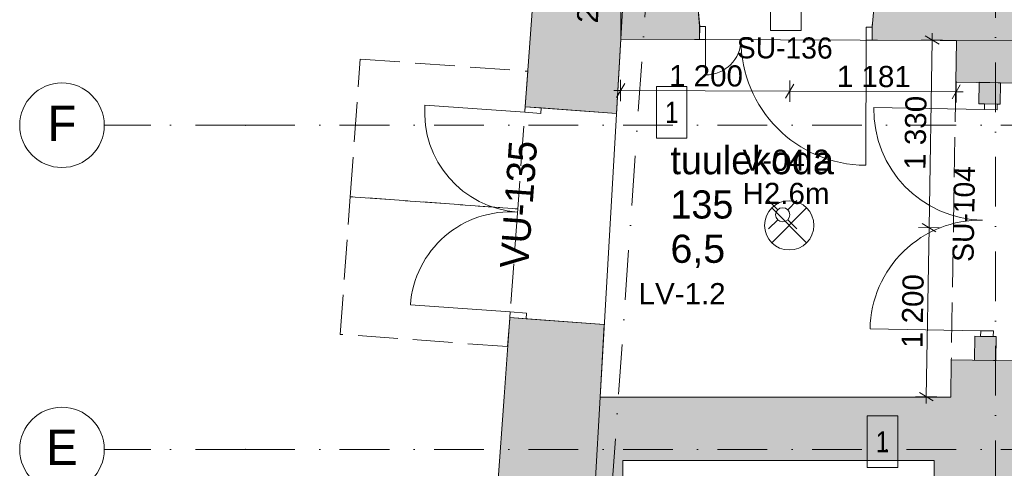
# Model space of a CAD drawing. Header units: millimetres. Extents: x -2532 to 181134, y -4151 to 53885.
# Tile 54 of 165: x -2532 to 4455, y 13761 to 16944. Entities that reach past the tile are written whole.
import ezdxf
from ezdxf.enums import TextEntityAlignment as Align

# ---------------------------------------------------------------- set-up
doc = ezdxf.new("R2010")
doc.units = ezdxf.units.MM
doc.header["$MEASUREMENT"] = 0
doc.linetypes.add('Dot & Dashed', pattern=[670.277762, 352.777767, -176.388884, 0, -141.111112])
doc.linetypes.add('Hidden Line', pattern=[391.222223, 282.222223, -109])
for name, color, linetype in [('AR - Katus', 7, 'Continuous'), ('AR - Sanitaarseadmed', 7, 'Continuous'), ('AR - Seinad SS 2', 7, 'Continuous'), ('AR - Seinad SS.ol', 7, 'Continuous'), ('AR - Seinad VS', 7, 'Continuous'), ('AR - Teljed', 7, 'Continuous'), ('AR - Vahelaed', 7, 'Continuous'), ('ARCHICAD Windows', 7, 'Continuous'), ('New_ARCHICAD Door Markers', 7, 'Continuous'), ('SA - tähistused - valgustus', 7, 'Continuous'), ('SA - valgustid', 7, 'Continuous'), ('Tsoonid - Neto', 7, 'Continuous')]:
    doc.layers.add(name, color=color, linetype=linetype)
for name, color, linetype, lineweight in [('AR - Katus_Pen_No__182', 8, 'Continuous', 5), ('AR - Sanitaarseadmed_Pen_No__2', 8, 'Continuous', 13), ('AR - Seinad SS 2_Pen_No__221', 252, 'Continuous', 13), ('AR - Seinad SS.ol_Pen_No__221', 252, 'Continuous', 13), ('AR - Seinad VS_Pen_No__221', 252, 'Continuous', 13), ('AR - Teljed_Pen_No__4', 8, 'Continuous', 13), ('AR - Vahelaed_Pen_No__221', 252, 'Continuous', 13), ('ARCHICAD Doors_Pen_No__221', 252, 'Continuous', 13), ('ARCHICAD Windows_Pen_No__221', 252, 'Continuous', 13), ('ARCHICAD Zone Stamps_Pen_No__6', 7, 'Continuous', 5), ('Märkused - Muinsuskaitselised väärtused_Pen_No__20', 1, 'Continuous', 13), ('New_AR - Seinad SS 2_Pen_No__207', 5, 'Continuous', 13), ('New_AR - Seinad SS.ol_Pen_No__207', 5, 'Continuous', 13), ('New_AR - Seinad VS_Pen_No__207', 5, 'Continuous', 13), ('New_ARCHICAD Door Markers_Pen_No__7', 7, 'Continuous', 13), ('New_ARCHICAD Doors_Pen_No__207', 5, 'Continuous', 13), ('SA - tähistused - laeviimistlus_Pen_No__211', 214, 'Continuous', 15), ('SA - tähistused - valgustus_Pen_No__105', 30, 'Continuous', 5), ('SA - valgustid_Pen_No__105', 30, 'Continuous', 5)]:
    doc.layers.add(name, color=color, linetype=linetype, lineweight=lineweight)
doc.styles.add('GENERATED_STYLE_1', font='txt')
doc.styles.add('GENERATED_STYLE_2', font='txt')
doc.styles.add('GENERATED_STYLE_3', font='txt')
doc.styles.add('GENERATED_STYLE_4', font='txt')
doc.dimstyles.new('GENERATED_STYLE__1', dxfattribs={"dimtxt": 150, "dimasz": 76, "dimexe": 0.18, "dimexo": 0.0625, "dimgap": 0.09, "dimtad": 1, "dimdec": 0, "dimzin": 0, "dimdsep": 46, "dimtxsty": 'GENERATED_STYLE_3', "dimblk": 'ARROWHEAD_2', "dimblk1": 'ARROWHEAD_2', "dimblk2": 'ARROWHEAD_2', "dimcen": 0.09, "dimse1": 1, "dimse2": 1, "dimclrd": 256, "dimclre": 256, "dimclrt": 256, "dimadec": 0, "dimazin": 0, "dimtfac": 1, "dimtdec": 4, "dimtmove": 0, "dimatfit": 3, "dimfxl": 0, "dimtolj": 1, "dimtzin": 0, "dimarcsym": 0})

# ---------------------------------------------------------------- blocks, each defined once
blk = doc.blocks.new('tuulekoda_135_5_1', base_point=(3051.5, 15390.8))
at = {"layer": 'ARCHICAD Zone Stamps_Pen_No__6', "insert": (2085.7, 15418.8), "char_height": 200, "attachment_point": 1, "style": 'GENERATED_STYLE_1'}
blk.add_mtext('\\A1;{\\pql;\\pt0,600;\\fArial Baltic|b0|i0|c186|p34;6,5\\fArial Baltic|b0|i0|c186|p34;\\A1{\\H.66x;\\S^  ;}\\fArial Baltic|b0|i0|c186|p34;\\fArial Baltic|b0|i0|c186|p34;\\A1{\\H.66x;\\S^  ;}}', dxfattribs=at)
at = {"layer": 'ARCHICAD Zone Stamps_Pen_No__6'}
for tag, style, p in [('DUMMY_849', 'GENERATED_STYLE_1', (3270.6, 16093.1)), ('ROOM_NAME', 'GENERATED_STYLE_1', (2085.7, 16047.4)), ('ROOM_NUMBER', 'GENERATED_STYLE_2', (2085.7, 15733.1)), ('DUMMY_850', 'GENERATED_STYLE_2', (2541, 15778.8)), ('DUMMY_851', 'GENERATED_STYLE_1', (2085.7, 15464.5))]:
    blk.add_attdef(tag, text='', height=200, dxfattribs=dict(at, style=style)).set_placement(p, align=Align.TOP_LEFT)
blk = doc.blocks.new('Slab_5_1', base_point=(1193.5, 7176.6))
at = {"layer": 'AR - Vahelaed_Pen_No__221', "linetype": 'Continuous', "flags": 128}
blk.add_lwpolyline([(15778.2, 21156.9, 0.331533), (13823.4, 18922.3), (13795.2, 18606.1), (13790.9, 18007.3), (8842.5, 18007.3), (8855.6, 18722.1), (8855.6, 20011), (8285.6, 20011), (8285.6, 21611), (4641.9, 21611), (4596.4, 18761.5), (5187.9, 18761.5), (5187.9, 16651.1), (4562.7, 16651.1), (4565, 16794.6), (1734.2, 16805.9), (1588.2, 14266.2), (1552.7, 13646.2)], format="xyb", dxfattribs=at)
blk = doc.blocks.new('New Door 9')
at = {"layer": 'ARCHICAD Doors_Pen_No__221', "linetype": 'Continuous'}
blk.add_hatch(color=256, dxfattribs=at).paths.add_polyline_path([(1104.8, -170), (-1104.8, -170), (-1104.8, -620), (1104.8, -620)])
for p, q in [((-1104.8, -170), (-1104.8, 0)), ((1104.8, 0), (1104.8, -170)), ((1104.8, -170), (-1104.8, -170)), ((-1104.8, -620), (1104.8, -620))]:
    blk.add_line(p, q, dxfattribs=at)
blk = doc.blocks.new('Wall_20_1', base_point=(1736.4, 14266.2))
at = {"layer": 'AR - Seinad SS.ol_Pen_No__221', "linetype": 'Continuous'}
for points in [[(1747.5, 13646.2), (1747.5, 14266.2), (1736.4, 14266.2), (1735.7, 13646.2)], [(4524.6, 13646.2), (4524.6, 14266.2), (3957.2, 14266.2), (3957.2, 13646.2)]]:
    blk.add_hatch(color=256, dxfattribs=at).paths.add_polyline_path(points)
at = {"layer": 'AR - Seinad SS.ol_Pen_No__221', "linetype": 'Continuous', "flags": 128}
for points in [[(1747.5, 14266.2), (1736.4, 14266.2)], [(4074.5, 14266.2), (3957.2, 14266.2)], [(4524.6, 14226.2), (4524.6, 14266.2)], [(1735.7, 13646.2), (1747.5, 13646.2)], [(3957.2, 13646.2), (4524.6, 13646.2)]]:
    blk.add_lwpolyline(points, dxfattribs=at)
at = {"layer": 'ARCHICAD Doors_Pen_No__221', "linetype": 'Continuous', "zscale": 1000, "rotation": 180}
blk.add_blockref('New Door 9', (2852.3, 13646.2), dxfattribs=at)
blk = doc.blocks.new('Ellipse Top Window Opening 22')
at = {"layer": 'ARCHICAD Windows_Pen_No__221', "linetype": 'Hidden Line'}
for p, q in [((-985, 450), (985, 450)), ((-985, 0), (985, 0))]:
    blk.add_line(p, q, dxfattribs=at)
at = {"layer": 'ARCHICAD Windows_Pen_No__221', "linetype": 'Continuous'}
for p, q in [((-985, 0), (-985, 450)), ((985, 0), (985, 450))]:
    blk.add_line(p, q, dxfattribs=at)
blk = doc.blocks.new('Wall_21_1', base_point=(4524.6, 14266.2))
at = {"layer": 'AR - Seinad SS.ol_Pen_No__221', "linetype": 'Continuous'}
for points in [[(4115, 16796.4), (4110.2, 16501), (4560.2, 16493.8), (4565, 16794.6)], [(4074.5, 14266.2), (4524.6, 14266.2), (4528.7, 14524), (4078.8, 14531.2)]]:
    blk.add_hatch(color=256, dxfattribs=at).paths.add_polyline_path(points)
for p, q in [((4560.2, 16493.8), (4110.2, 16501)), ((4528.7, 14524), (4078.8, 14531.2))]:
    blk.add_line(p, q, dxfattribs=at)
at = {"layer": 'AR - Seinad SS.ol_Pen_No__221', "linetype": 'Continuous', "flags": 128}
for points in [[(4115, 16796.4), (4110.2, 16501)], [(4560.2, 16493.8), (4565, 16794.6)], [(4078.8, 14531.2), (4074.5, 14266.2)], [(4524.6, 14266.2), (4528.7, 14524)]]:
    blk.add_lwpolyline(points, dxfattribs=at)
at = {"layer": 'ARCHICAD Windows', "linetype": 'Continuous', "xscale": -1, "zscale": 1000, "rotation": 89.08446811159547}
blk.add_blockref('Ellipse Top Window Opening 22', (4544.4, 15508.9), dxfattribs=at)
blk = doc.blocks.new('D Marker 22[2]_1', base_point=(2904.8, 16801.2))
at = {"layer": 'New_ARCHICAD Door Markers_Pen_No__7', "style": 'GENERATED_STYLE_1'}
blk.add_attdef('AC_WIDO_ID', text='', height=150, rotation=359.77176, dxfattribs=at).set_placement((2556.2, 16625.1), align=Align.BOTTOM_LEFT)
blk = doc.blocks.new('Double Door Asymmetric 22[2]_1')
at = {"layer": 'New_ARCHICAD Doors_Pen_No__207', "linetype": 'Continuous'}
for p, q in [((2293.1, 16895.7), (2261.6, 17273.8)), ((3517.1, 16890.8), (3551.7, 17268.7)), ((2292.8, 16803.7), (2293.1, 16895.7)), ((2292.8, 16803.7), (2293.1, 16895.7)), ((2292.8, 16803.7), (2293.1, 16895.7)), ((2293.1, 16895.7), (2335.1, 16895.5)), ((2335.1, 16895.5), (2334.8, 16803.5)), ((3474.8, 16799), (3475.1, 16891)), ((3475.1, 16891), (3517.1, 16890.8)), ((3517.1, 16890.8), (3516.8, 16798.8)), ((3516.8, 16798.8), (3517.1, 16890.8)), ((3516.8, 16798.8), (3517.1, 16890.8)), ((2292.8, 16803.7), (2255.8, 16803.8)), ((2292.8, 16803.7), (2255.8, 16803.8)), ((2334.8, 16803.5), (2292.8, 16803.7)), ((2334.8, 16803.5), (2333.8, 16551.5)), ((3474.8, 16799), (3471.2, 15911)), ((3516.8, 16798.8), (3474.8, 16799)), ((3516.8, 16798.8), (3553.8, 16798.6)), ((3516.8, 16798.8), (3553.8, 16798.6))]:
    blk.add_line(p, q, dxfattribs=at)
for centre, radius, start, end in [((2334.8, 16803.5), 252, 269.77176, 359.77176), ((3474.8, 16799), 888, 179.77176, 269.77176)]:
    blk.add_arc(centre, radius, start, end, dxfattribs=at)
at = {"layer": 'New_ARCHICAD Door Markers'}
ref = blk.add_blockref('D Marker 22[2]_1', (2904.8, 16801.2), dxfattribs=at)
ref.add_attrib('AC_WIDO_ID', 'SU-136', dxfattribs={"layer": 'New_ARCHICAD Door Markers_Pen_No__7', "color": 7, "height": 150, "rotation": 359.77176, "style": 'GENERATED_STYLE_1'}).set_placement((2556.2, 16625.1), align=Align.BOTTOM_LEFT)
blk = doc.blocks.new('Wall_28_1', base_point=(4565, 16794.6))
at = {"layer": 'AR - Seinad SS.ol_Pen_No__221', "linetype": 'Continuous'}
for points in [[(1733.5, 16805.9), (2292.5, 16803.7), (2292.6, 16813.7), (2292.9, 16898.3), (2261.6, 17273.8), (1735.4, 17275.9)], [(3516.8, 16798.8), (4074.9, 16796.6), (4082.5, 17266.5), (3551.7, 17268.7), (3517.1, 16890.8), (3516.8, 16808.8)]]:
    blk.add_hatch(color=256, dxfattribs=at).paths.add_polyline_path(points)
at = {"layer": 'New_AR - Seinad SS.ol_Pen_No__207', "linetype": 'Continuous'}
blk.add_hatch(color=256, dxfattribs=at).paths.add_polyline_path([(2292.5, 16803.7), (2292.8, 16803.7), (2293.1, 16895.7), (2292.9, 16898.3), (2292.6, 16813.7)])
at = {"layer": 'AR - Seinad SS.ol_Pen_No__221', "linetype": 'Continuous'}
for p, q in [((2292.9, 16898.3), (2261.6, 17273.8)), ((3517.1, 16890.8), (3551.7, 17268.7)), ((2292.6, 16813.7), (2292.9, 16898.3)), ((2292.5, 16803.7), (2255.8, 16803.8)), ((2292.5, 16803.7), (2292.6, 16813.7)), ((3516.8, 16798.8), (3553.8, 16798.6))]:
    blk.add_line(p, q, dxfattribs=at)
at = {"layer": 'AR - Seinad SS.ol_Pen_No__221', "linetype": 'Continuous', "flags": 128}
for points in [[(1733.5, 16805.9), (1735.4, 17275.9)], [(2261.6, 17273.8), (1735.4, 17275.9)], [(4082.5, 17266.5), (3551.7, 17268.7)], [(1733.5, 16805.9), (2292.5, 16803.7)], [(3516.8, 16798.8), (4074.9, 16796.6)]]:
    blk.add_lwpolyline(points, dxfattribs=at)
at = {"layer": 'New_AR - Seinad SS.ol_Pen_No__207', "linetype": 'Continuous', "flags": 128}
for points in [[(3517.1, 16890.8), (3517.2, 16908.8)], [(2293.1, 16895.7), (2292.8, 16803.7)], [(3516.8, 16808.8), (3517.1, 16890.8)], [(2292.5, 16803.7), (2292.8, 16803.7)], [(3516.8, 16798.8), (3516.8, 16808.8)]]:
    blk.add_lwpolyline(points, dxfattribs=at)
at = {"layer": 'New_ARCHICAD Doors_Pen_No__207', "linetype": 'Continuous'}
blk.add_blockref('Double Door Asymmetric 22[2]_1', (0, 0), dxfattribs=at)
blk = doc.blocks.new('Wall_29_1', base_point=(4565, 16794.6))
at = {"layer": 'AR - Seinad SS.ol_Pen_No__221', "linetype": 'Continuous'}
for points in [[(4162, 22241.3), (4082.5, 17266.5), (4572.5, 17264.6), (4651.9, 22233.5)], [(4082.5, 17266.5), (4074.9, 16796.6), (4565, 16794.6)], [(4572.5, 17264.6), (4082.5, 17266.5), (4565, 16794.6)]]:
    blk.add_hatch(color=256, dxfattribs=at).paths.add_polyline_path(points)
at = {"layer": 'AR - Seinad SS.ol_Pen_No__221', "linetype": 'Continuous', "flags": 128}
for points in [[(4162, 22241.3), (4082.5, 17266.5)], [(4651.9, 22233.5), (4162, 22241.3)], [(4596.4, 18761), (4651.9, 22233.5)], [(4565, 16794.6), (4587.9, 18231.1)], [(4115, 16796.4), (4074.9, 16796.6)]]:
    blk.add_lwpolyline(points, dxfattribs=at)
blk = doc.blocks.new('D Marker 22[16]_1', base_point=(4410.5, 15520))
at = {"layer": 'New_ARCHICAD Door Markers_Pen_No__7', "style": 'GENERATED_STYLE_1'}
blk.add_attdef('AC_WIDO_ID', text='', height=150, rotation=89.02598, dxfattribs=at).set_placement((4281.1, 15223.5), align=Align.BOTTOM_LEFT)
blk = doc.blocks.new('Arch Double Door with Transom 22[16]_1')
at = {"layer": 'New_ARCHICAD Doors_Pen_No__207', "linetype": 'Continuous'}
for p, q in [((4313.9, 16306.8), (3529, 16320.1)), ((4314.6, 16346.8), (4274.6, 16347.5)), ((4314.6, 16346.8), (4313.9, 16306.8)), ((4313.9, 16306.8), (4403.9, 16305.3)), ((4404.6, 16345.3), (4314.6, 16346.8)), ((4404.6, 16345.3), (4314.6, 16346.8)), ((4404.6, 16345.3), (4314.6, 16346.8)), ((4403.9, 16305.3), (4404.6, 16345.3)), ((4424.6, 16344.9), (4404.6, 16345.3)), ((4287.2, 14737), (3502.3, 14750.4)), ((4286.5, 14697), (4246.5, 14697.7)), ((4287.2, 14737), (4286.5, 14697)), ((4286.5, 14697), (4376.5, 14695.5)), ((4376.5, 14695.5), (4286.5, 14697)), ((4376.5, 14695.5), (4286.5, 14697)), ((4377.2, 14735.5), (4287.2, 14737)), ((4376.5, 14695.5), (4377.2, 14735.5)), ((4396.5, 14695.2), (4376.5, 14695.5))]:
    blk.add_line(p, q, dxfattribs=at)
for centre, start, end in [((4313.9, 16306.8), 179.02598, 269.02598), ((4287.2, 14737), 89.02598, 179.02598)]:
    blk.add_arc(centre, 785, start, end, dxfattribs=at)
at = {"layer": 'New_ARCHICAD Door Markers'}
ref = blk.add_blockref('D Marker 22[16]_1', (4410.5, 15520), dxfattribs=at)
ref.add_attrib('AC_WIDO_ID', 'SU-104', dxfattribs={"layer": 'New_ARCHICAD Door Markers_Pen_No__7', "color": 7, "height": 150, "rotation": 89.02598, "style": 'GENERATED_STYLE_1'}).set_placement((4281.1, 15223.5), align=Align.BOTTOM_LEFT)
blk = doc.blocks.new('Wall_96_1', base_point=(4277.2, 16499.4))
at = {"layer": 'AR - Seinad SS 2_Pen_No__221', "linetype": 'Continuous'}
for points in [[(4277.2, 16499.4), (4274.6, 16347.5), (4424.6, 16344.9), (4427.2, 16496.8)], [(4243.7, 14527.6), (4393.6, 14525.1), (4396.5, 14695.2), (4246.5, 14697.7)]]:
    blk.add_hatch(color=256, dxfattribs=at).paths.add_polyline_path(points)
at = {"layer": 'AR - Seinad SS 2_Pen_No__221', "linetype": 'Continuous', "flags": 128}
for points in [[(4277.2, 16499.4), (4274.6, 16347.5)], [(4427.2, 16496.8), (4277.2, 16499.4)], [(4424.6, 16344.9), (4427.2, 16496.8)], [(4246.5, 14697.7), (4243.7, 14527.6)], [(4393.6, 14525.1), (4396.5, 14695.2)], [(4243.7, 14527.6), (4393.6, 14525.1)]]:
    blk.add_lwpolyline(points, dxfattribs=at)
at = {"layer": 'New_AR - Seinad SS 2_Pen_No__207', "linetype": 'Continuous', "flags": 128}
for points in [[(4424.6, 16344.9), (4274.6, 16347.5)], [(4246.5, 14697.7), (4396.5, 14695.2)]]:
    blk.add_lwpolyline(points, dxfattribs=at)
at = {"layer": 'New_ARCHICAD Doors_Pen_No__207', "linetype": 'Continuous'}
blk.add_blockref('Arch Double Door with Transom 22[16]_1', (0, 0), dxfattribs=at)
blk = doc.blocks.new('Wall_104_1', base_point=(1736.4, 14266.2))
at = {"layer": 'AR - Seinad VS_Pen_No__221', "linetype": 'Continuous'}
for points in [[(905.3, 14268), (860.3, 13648.1), (1586.3, 14266.5)], [(1586.3, 14266.5), (860.3, 13648.1), (1550.3, 13646.6)], [(1550.3, 13646.6), (1735.7, 13646.2), (1736.4, 14266.2), (1586.3, 14266.5)]]:
    blk.add_hatch(color=256, dxfattribs=at).paths.add_polyline_path(points)
at = {"layer": 'AR - Seinad VS_Pen_No__221', "linetype": 'Continuous', "flags": 128}
for points in [[(860.3, 13648.1), (905.3, 14268)], [(1736.4, 14266.2), (1586.3, 14266.5)], [(860.3, 13648.1), (1735.7, 13646.2)]]:
    blk.add_lwpolyline(points, dxfattribs=at)
blk = doc.blocks.new('D Marker 22[17]_1', base_point=(1659.6, 15530.6))
at = {"layer": 'New_ARCHICAD Door Markers_Pen_No__7', "style": 'GENERATED_STYLE_1'}
blk.add_attdef('AC_WIDO_ID', text='', height=200, rotation=85.84549, dxfattribs=at).set_placement((1135, 15169.1), align=Align.BOTTOM_LEFT)
blk = doc.blocks.new('Double Door 22[17]_1')
at = {"layer": 'New_ARCHICAD Doors_Pen_No__207', "linetype": 'Continuous'}
for p, q in [((1051.9, 16286.6), (343.8, 16338)), ((1054.8, 16326.5), (1051.9, 16286.6)), ((1051.9, 16286.6), (1166.6, 16278.3)), ((1169.5, 16318.2), (1054.8, 16326.5)), ((1054.8, 16326.5), (1169.5, 16318.2)), ((1054.8, 16326.5), (1169.5, 16318.2)), ((1166.6, 16278.3), (1169.5, 16318.2)), ((1169.5, 16318.2), (1703, 16279.4)), ((949.1, 14870.3), (240.9, 14921.8)), ((949.1, 14870.3), (946.2, 14830.4)), ((946.2, 14830.4), (1060.9, 14822.1)), ((946.2, 14830.4), (1060.9, 14822.1)), ((946.2, 14830.4), (1060.9, 14822.1)), ((1063.8, 14862), (949.1, 14870.3)), ((1060.9, 14822.1), (1063.8, 14862)), ((1060.9, 14822.1), (1616.2, 14781.8))]:
    blk.add_line(p, q, dxfattribs=at)
for centre, start, end in [((1051.9, 16286.6), 175.84549, 265.84549), ((949.1, 14870.3), 85.84549, 175.84549)]:
    blk.add_arc(centre, 710, start, end, dxfattribs=at)
at = {"layer": 'New_ARCHICAD Door Markers'}
ref = blk.add_blockref('D Marker 22[17]_1', (1659.6, 15530.6), dxfattribs=at)
ref.add_attrib('AC_WIDO_ID', 'VU-135', dxfattribs={"layer": 'New_ARCHICAD Door Markers_Pen_No__7', "color": 7, "height": 200, "rotation": 85.84549, "style": 'GENERATED_STYLE_1'}).set_placement((1135, 15169.1), align=Align.BOTTOM_LEFT)
blk = doc.blocks.new('Wall_111_1', base_point=(1202.8, 18363.7))
at = {"layer": 'AR - Seinad VS_Pen_No__221', "linetype": 'Continuous'}
for points in [[(1054.8, 16326.5), (1703, 16279.4), (1821.2, 18318.8), (1202.8, 18363.7)], [(905.3, 14268), (1586.3, 14266.5), (1616.2, 14781.8), (946.2, 14830.4)]]:
    blk.add_hatch(color=256, dxfattribs=at).paths.add_polyline_path(points)
at = {"layer": 'AR - Seinad VS_Pen_No__221', "linetype": 'Continuous', "flags": 128}
for points in [[(1202.8, 18363.7), (1054.8, 16326.5)], [(1703, 16279.4), (1821.2, 18318.8)], [(946.2, 14830.4), (905.3, 14268)], [(1586.3, 14266.5), (1616.2, 14781.8)]]:
    blk.add_lwpolyline(points, dxfattribs=at)
at = {"layer": 'New_AR - Seinad VS_Pen_No__207', "linetype": 'Continuous', "flags": 128}
for points in [[(1703, 16279.4), (1054.8, 16326.5)], [(946.2, 14830.4), (1616.2, 14781.8)]]:
    blk.add_lwpolyline(points, dxfattribs=at)
at = {"layer": 'New_ARCHICAD Doors_Pen_No__207', "linetype": 'Continuous'}
blk.add_blockref('Double Door 22[17]_1', (0, 0), dxfattribs=at)
blk = doc.blocks.new('Roof_2_1', base_point=(-115.7, 16664.8))
at = {"layer": 'AR - Katus_Pen_No__182', "linetype": 'Hidden Line', "flags": 128}
for points in [[(-187, 15688.1), (-115.7, 16664.8)], [(-115.7, 16664.8), (1073.1, 16578.1)], [(1073.1, 16578.1), (1001.8, 15601.4)], [(1001.8, 15601.4), (-187, 15688.1)]]:
    blk.add_lwpolyline(points, dxfattribs=at)
blk = doc.blocks.new('Roof_3_1', base_point=(-258.2, 14711.4))
at = {"layer": 'AR - Katus_Pen_No__182', "linetype": 'Hidden Line', "flags": 128}
for points in [[(-258.2, 14711.4), (-187, 15688.1)], [(-187, 15688.1), (1001.8, 15601.4)], [(1001.8, 15601.4), (930.6, 14624.7)], [(930.6, 14624.7), (-258.2, 14711.4)]]:
    blk.add_lwpolyline(points, dxfattribs=at)
blk = doc.blocks.new('Standard grid marker')
at = {"layer": 'AR - Teljed_Pen_No__4', "linetype": 'Dot & Dashed'}
for q in [(0, 0), (44867.9, 0)]:
    blk.add_line((1000, 0), q, dxfattribs=at)
at = {"layer": 'AR - Teljed_Pen_No__4', "linetype": 'Continuous'}
blk.add_circle((-300, 0), 300, dxfattribs=at)
at = {"layer": 'AR - Teljed_Pen_No__4', "linetype": 'Dot & Dashed'}
blk.add_point((1000, 0), dxfattribs=at)
blk.add_point((1000, 0), dxfattribs=at)
at = {"layer": 'AR - Teljed_Pen_No__4', "style": 'GENERATED_STYLE_1'}
for tag, p in [('AC_MarkerText_1_0', (-300, 14.3)), ('AC_MarkerText_1_1', (46167.9, 14.3))]:
    blk.add_attdef(tag, text='', height=250, dxfattribs=at).set_placement(p, align=Align.MIDDLE_CENTER)
blk = doc.blocks.new('Standard grid marker_4')
at = {"layer": 'AR - Teljed_Pen_No__4', "linetype": 'Dot & Dashed'}
blk.add_line((1000, 0), (22737.6, 0), dxfattribs=at)
at = {"layer": 'AR - Teljed_Pen_No__4', "style": 'GENERATED_STYLE_1'}
blk.add_attdef('AC_MarkerText_1', text='', height=250, rotation=274, dxfattribs=at).set_placement((-300, 14.3), align=Align.MIDDLE_CENTER)
blk = doc.blocks.new('Standard grid marker_5')
at = {"layer": 'AR - Teljed_Pen_No__4', "linetype": 'Dot & Dashed'}
blk.add_line((1000, 0), (22784, 0), dxfattribs=at)
at = {"layer": 'AR - Teljed_Pen_No__4', "style": 'GENERATED_STYLE_1'}
blk.add_attdef('AC_MarkerText_1', text='', height=250, rotation=270, dxfattribs=at).set_placement((-300, 12.1), align=Align.MIDDLE_CENTER)
blk = doc.blocks.new('Floor Drain Symbol 22')
at = {"layer": 'AR - Sanitaarseadmed_Pen_No__2', "linetype": 'Continuous'}
for p, q in [((64.6, 135.4), (0, 200)), ((135.4, 135.4), (200, 200)), ((64.6, 64.6), (0, 0)), ((135.4, 64.6), (200, 0))]:
    blk.add_line(p, q, dxfattribs=at)
for start, end in [(0, 180), (180, 0)]:
    blk.add_arc((100, 100), 50, start, end, dxfattribs=at)
blk = doc.blocks.new('Pendant Lamp 22')
at = {"layer": 'SA - valgustid_Pen_No__105', "linetype": 'Continuous'}
for p, q in [((-123.7, 123.7), (123.7, -123.7)), ((-123.7, -123.7), (123.7, 123.7))]:
    blk.add_line(p, q, dxfattribs=at)
for start, end in [(0, 180), (180, 0)]:
    blk.add_arc((0, 0), 175, start, end, dxfattribs=at)
blk = doc.blocks.new('*D2184')
at = {"layer": 'SA - tähistused - valgustus_Pen_No__105', "linetype": 'Continuous'}
for p, q in [((4113.8, 16506.6), (4113.2, 16356.6)), ((2903.2, 16386.4), (2961.3, 16486.2)), ((4113.5, 16431.6), (2932.3, 16436.3)), ((4084.4, 16381.7), (4142.6, 16481.5)), ((4162.4, 16431.4), (4113.5, 16431.6))]:
    blk.add_line(p, q, dxfattribs=at)
at = {"layer": 'SA - tähistused - valgustus_Pen_No__105', "insert": (3266.5, 16465), "char_height": 150, "attachment_point": 7, "rotation": 359.77176, "style": 'GENERATED_STYLE_3'}
blk.add_mtext('\\A1;{\\pql;\\fArial|b0|i0|c0|p34;1\xa0181}', dxfattribs=at)
blk = doc.blocks.new('ARROWHEAD_2')
at = {"linetype": 'Continuous'}
for p, q in [((0, 0), (-1, 0)), ((-0.378, -0.655), (0.378, 0.655))]:
    blk.add_line(p, q, dxfattribs=at)
blk = doc.blocks.new('*D2185')
at = {"layer": 'SA - tähistused - valgustus_Pen_No__105', "linetype": 'Continuous'}
for p, q in [((1761.1, 16491), (1703, 16391.2)), ((1732.3, 16516.1), (1731.7, 16366.1)), ((2932.6, 16511.3), (2932, 16361.3)), ((1732, 16441.1), (1683.1, 16441.3)), ((2932.3, 16436.3), (1732, 16441.1)), ((2903.2, 16386.4), (2961.3, 16486.2)), ((4113.5, 16431.6), (2932.3, 16436.3))]:
    blk.add_line(p, q, dxfattribs=at)
at = {"layer": 'SA - tähistused - valgustus_Pen_No__105', "insert": (2075.8, 16469.7), "char_height": 150, "attachment_point": 7, "rotation": 359.77176, "style": 'GENERATED_STYLE_3'}
blk.add_mtext('\\A1;{\\pql;\\fArial|b0|i0|c0|p34;1\xa0200}', dxfattribs=at)
blk = doc.blocks.new('*D2186')
at = {"layer": 'SA - tähistused - valgustus_Pen_No__105', "linetype": 'Continuous'}
for p, q in [((3920.5, 15469), (3941.7, 16799.2)), ((3995.5, 15467.8), (3845.5, 15470.2)), ((3870.9, 15498.6), (3970, 15439.3)), ((3901.3, 14268.9), (3920.5, 15469)), ((3976.3, 14267.7), (3826.3, 14270.1)), ((3851.8, 14298.6), (3950.8, 14239.3)), ((3900.5, 14220), (3901.3, 14268.9))]:
    blk.add_line(p, q, dxfattribs=at)
at = {"layer": 'SA - tähistused - valgustus_Pen_No__105', "insert": (3876.8, 14613), "char_height": 150, "attachment_point": 7, "rotation": 89.08447, "style": 'GENERATED_STYLE_3'}
blk.add_mtext('\\A1;{\\pql;\\fArial|b0|i0|c0|p34;1\xa0200}', dxfattribs=at)
blk = doc.blocks.new('*D2187')
at = {"layer": 'SA - tähistused - valgustus_Pen_No__105', "linetype": 'Continuous'}
for p, q in [((3941.7, 16799.2), (3942.5, 16848.1)), ((4016.7, 16798), (3866.7, 16800.4)), ((3991.3, 16769.5), (3892.2, 16828.8)), ((3920.5, 15469), (3941.7, 16799.2)), ((3995.5, 15467.8), (3845.5, 15470.2)), ((3870.9, 15498.6), (3970, 15439.3))]:
    blk.add_line(p, q, dxfattribs=at)
at = {"layer": 'SA - tähistused - valgustus_Pen_No__105', "insert": (3897, 15878.1), "char_height": 150, "attachment_point": 7, "rotation": 89.08447, "style": 'GENERATED_STYLE_3'}
blk.add_mtext('\\A1;{\\pql;\\fArial|b0|i0|c0|p34;1\xa0330}', dxfattribs=at)
blk = doc.blocks.new('*D2327')
at = {"layer": 'SA - tähistused - valgustus_Pen_No__105', "linetype": 'Continuous'}
for p, q in [((1710, 17479.1), (1560.3, 17487.7)), ((1683.4, 17451.7), (1586.9, 17515.1)), ((1623.6, 17283.7), (1635.2, 17483.4)), ((1635.2, 17483.4), (1638, 17532.2)), ((1698.5, 17279.4), (1548.7, 17288.1)), ((1575.3, 17315.5), (1671.8, 17252)), ((1620.8, 17234.9), (1623.6, 17283.7))]:
    blk.add_line(p, q, dxfattribs=at)
at = {"layer": 'SA - tähistused - valgustus_Pen_No__105', "insert": (1572.2, 16915.7), "char_height": 150, "attachment_point": 7, "rotation": 86.68258, "style": 'GENERATED_STYLE_3'}
blk.add_mtext('\\A1;{\\pql;\\fArial|b0|i0|c0|p34;200}', dxfattribs=at)
blk = doc.blocks.new('Label_134_1', base_point=(2928.5, 15484.8))
at = {"layer": 'SA - tähistused - valgustus_Pen_No__105', "char_height": 150, "attachment_point": 1, "style": 'GENERATED_STYLE_3'}
for s, insert in [('\\A1;{\\pql;\\pt0,105000;\\fArial|b0|i0|c0|p34;V-04.2\\fArial|b0|i0|c0|p34;\\A1{\\H.66x;\\S^  ;}\\fArial|b0|i0|c0|p34;\\fArial|b0|i0|c0|p34;\\A1{\\H.66x;\\S^  ;}\\fArial|b0|i0|c0|p34; \\fArial|b0|i0|c0|p34;\\fArial|b0|i0|c0|p34;\\fArial|b0|i0|c0|p34;\\fArial|b0|i0|c0|p34;\\fArial|b0|i0|c0|p34;\\fArial|b0|i0|c0|p34;\\fArial|b0|i0|c0|p34;\\fArial|b0|i0|c0|p34;\\fArial|b0|i0|c0|p34;\\fArial|b0|i0|c0|p34;\\fArial|b0|i0|c0|p34;\\fArial|b0|i0|c0|p34;\\fArial|b0|i0|c0|p34;\\fArial|b0|i0|c0|p34;\\fArial|b0|i0|c0|p34;\\fArial|b0|i0|c0|p34;\\fArial|b0|i0|c0|p34;\\fArial|b0|i0|c0|p34;\\fArial|b0|i0|c0|p34;\\fArial|b0|i0|c0|p34;\\fArial|b0|i0|c0|p34;\\fArial|b0|i0|c0|p34;\\fArial|b0|i0|c0|p34;\\fArial|b0|i0|c0|p34;\\fArial|b0|i0|c0|p34;\\fArial|b0|i0|c0|p34;\\fArial|b0|i0|c0|p34;\\fArial|b0|i0|c0|p34;\\fArial|b0|i0|c0|p34;\\fArial|b0|i0|c0|p34;\\fArial|b0|i0|c0|p34;\\fArial|b0|i0|c0|p34;\\fArial|b0|i0|c0|p34;\\fArial|b0|i0|c0|p34;\\fArial|b0|i0|c0|p34;\\fArial|b0|i0|c0|p34;\\fArial|b0|i0|c0|p34;\\fArial|b0|i0|c0|p34;\\fArial|b0|i0|c0|p34;\\fArial|b0|i0|c0|p34;\\fArial|b0|i0|c0|p34;\\fArial|b0|i0|c0|p34;\\fArial|b0|i0|c0|p34;}', (2597.3, 16022)), ('\\A1;{\\pql;\\pt0,105000;\\fArial|b0|i0|c0|p34;H2.6m \\fArial|b0|i0|c0|p34;\\A1{\\H.66x;\\S^  ;}\\fArial|b0|i0|c0|p34;\\fArial|b0|i0|c0|p34;\\A1{\\H.66x;\\S^  ;}\\fArial|b0|i0|c0|p34;\\fArial|b0|i0|c0|p34;\\fArial|b0|i0|c0|p34;\\fArial|b0|i0|c0|p34;\\fArial|b0|i0|c0|p34;\\fArial|b0|i0|c0|p34;\\fArial|b0|i0|c0|p34;\\fArial|b0|i0|c0|p34;\\fArial|b0|i0|c0|p34;\\fArial|b0|i0|c0|p34;\\fArial|b0|i0|c0|p34;\\fArial|b0|i0|c0|p34;\\fArial|b0|i0|c0|p34;\\fArial|b0|i0|c0|p34;\\fArial|b0|i0|c0|p34;\\fArial|b0|i0|c0|p34;\\fArial|b0|i0|c0|p34;\\fArial|b0|i0|c0|p34;\\fArial|b0|i0|c0|p34;\\fArial|b0|i0|c0|p34;\\fArial|b0|i0|c0|p34;\\fArial|b0|i0|c0|p34;\\fArial|b0|i0|c0|p34;\\fArial|b0|i0|c0|p34;\\fArial|b0|i0|c0|p34;\\fArial|b0|i0|c0|p34;\\fArial|b0|i0|c0|p34;\\fArial|b0|i0|c0|p34;\\fArial|b0|i0|c0|p34;\\fArial|b0|i0|c0|p34;\\fArial|b0|i0|c0|p34;\\fArial|b0|i0|c0|p34;\\fArial|b0|i0|c0|p34;\\fArial|b0|i0|c0|p34;\\fArial|b0|i0|c0|p34;\\fArial|b0|i0|c0|p34;\\fArial|b0|i0|c0|p34;\\fArial|b0|i0|c0|p34;\\fArial|b0|i0|c0|p34;\\fArial|b0|i0|c0|p34;\\fArial|b0|i0|c0|p34;\\fArial|b0|i0|c0|p34;\\fArial|b0|i0|c0|p34;\\fArial|b0|i0|c0|p34;}', (2597.3, 15786.3))]:
    blk.add_mtext(s, dxfattribs=dict(at, insert=insert))

msp = doc.modelspace()

# ---------------------------------------------------------------- linework, layer by layer
at = {"layer": 'Märkused - Muinsuskaitselised väärtused_Pen_No__20', "linetype": 'Continuous', "flags": 128}
for points in [[(2796.3, 17234.3), (3012.3, 17234.3), (3012.3, 16867.3), (2796.3, 16867.3)], [(1987, 16470.2), (2203, 16470.2), (2203, 16103.1), (1987, 16103.1)], [(3482.1, 14132.7), (3698.1, 14132.7), (3698.1, 13765.7), (3482.1, 13765.7)]]:
    msp.add_lwpolyline(points, close=True, dxfattribs=at)

# ---------------------------------------------------------------- block references
at = {"layer": 'AR - Katus', "linetype": 'Continuous'}
for name, p in [('Roof_2_1', (-115.7, 16664.8)), ('Roof_3_1', (-258.2, 14711.4))]:
    msp.add_blockref(name, p, dxfattribs=at)
at = {"layer": 'AR - Sanitaarseadmed', "linetype": 'Continuous', "zscale": 1000}
msp.add_blockref('Floor Drain Symbol 22', (2782.2, 15460.1), dxfattribs=at)
at = {"layer": 'AR - Seinad SS 2'}
msp.add_blockref('Wall_96_1', (4277.2, 16499.4), dxfattribs=at)
at = {"layer": 'AR - Seinad SS.ol'}
for name, p in [('Wall_29_1', (4565, 16794.6)), ('Wall_28_1', (4565, 16794.6)), ('Wall_21_1', (4524.6, 14266.2)), ('Wall_20_1', (1736.4, 14266.2))]:
    msp.add_blockref(name, p, dxfattribs=at)
at = {"layer": 'AR - Seinad VS'}
for name, p in [('Wall_111_1', (1202.8, 18363.7)), ('Wall_104_1', (1736.4, 14266.2))]:
    msp.add_blockref(name, p, dxfattribs=at)
at = {"layer": 'AR - Teljed', "linetype": 'Continuous', "zscale": 1000}
for name, p, rotation in [('Standard grid marker_5', (4391.5, -1471.7), 90), ('Standard grid marker_4', (619, -1422.4), 86)]:
    msp.add_blockref(name, p, dxfattribs=dict(at, rotation=rotation))
at = {"layer": 'AR - Teljed', "linetype": 'Continuous'}
ref = msp.add_blockref('Standard grid marker', (-1931.8, 16194.8), dxfattribs=dict(at, zscale=1000))
ref.add_attrib('AC_MarkerText_1', 'F', dxfattribs={"layer": 'AR - Teljed_Pen_No__4', "color": 8, "height": 250, "style": 'GENERATED_STYLE_1'}).set_placement((-2231.8, 16209.1), align=Align.MIDDLE_CENTER)
ref = msp.add_blockref('Standard grid marker', (-1931.8, 13894.8), dxfattribs=dict(at, zscale=1000))
ref.add_attrib('AC_MarkerText_1', 'E', dxfattribs={"layer": 'AR - Teljed_Pen_No__4', "color": 8, "height": 250, "style": 'GENERATED_STYLE_1'}).set_placement((-2231.8, 13909.1), align=Align.MIDDLE_CENTER)
at = {"layer": 'AR - Vahelaed', "linetype": 'Continuous'}
msp.add_blockref('Slab_5_1', (1193.5, 7176.6), dxfattribs=at)
at = {"layer": 'SA - tähistused - valgustus', "linetype": 'Continuous'}
msp.add_blockref('Label_134_1', (2928.5, 15484.8), dxfattribs=at)
at = {"layer": 'SA - valgustid', "linetype": 'Continuous', "zscale": 1000}
msp.add_blockref('Pendant Lamp 22', (2928.5, 15484.8), dxfattribs=at)
at = {"layer": 'Tsoonid - Neto', "linetype": 'Continuous'}
ref = msp.add_blockref('tuulekoda_135_5_1', (3051.5, 15390.8), dxfattribs=at)
ref.add_attrib('ROOM_NAME', 'tuulekoda', dxfattribs={"layer": 'ARCHICAD Zone Stamps_Pen_No__6', "color": 7, "height": 200, "style": 'GENERATED_STYLE_1'}).set_placement((2085.7, 16047.4), align=Align.TOP_LEFT)
ref.add_attrib('ROOM_NUMBER', '135', dxfattribs={"layer": 'ARCHICAD Zone Stamps_Pen_No__6', "color": 7, "height": 200, "style": 'GENERATED_STYLE_2'}).set_placement((2085.7, 15733.1), align=Align.TOP_LEFT)

# ---------------------------------------------------------------- texts
at = {"layer": 'Märkused - Muinsuskaitselised väärtused_Pen_No__20', "linetype": 'Continuous', "char_height": 150, "attachment_point": 8, "style": 'GENERATED_STYLE_4'}
for insert in [(2095, 16211.7), (3590.1, 13874.2)]:
    msp.add_mtext('\\A1;{\\pqc;\\fArial Narrow|b0|i0|c0|p34;1}', dxfattribs=dict(at, insert=insert))
at = {"layer": 'SA - tähistused - laeviimistlus_Pen_No__211', "linetype": 'Continuous', "insert": (1860, 14925), "char_height": 150, "attachment_point": 7, "style": 'GENERATED_STYLE_3'}
msp.add_mtext('\\A1;{\\pql;\\fArial|b0|i0|c0|p34;LV-1.\\fArial|b0|i0|c0|p34;2}', dxfattribs=at)

# ---------------------------------------------------------------- dimensions: what is measured, and where the dimension line sits
at = {"layer": 'SA - tähistused - valgustus', "linetype": 'Continuous'}
for base, p1, p2, angle, picture, middle, turn in [((1635.2, 17483.4), (1760.7, 17275.8), (1833.2, 17471.9), 86.68258, '*D2327', (1507.5, 17095.5), 86.68258), ((1732, 16441.1), (2928.5, 15484.8), (1733.5, 16805.9), 179.77176, '*D2185', (2340.1, 16543.7), 359.77176), ((2932.3, 16436.3), (4115, 16796.4), (2928.5, 15484.8), 179.77176, '*D2184', (3530.8, 16538.9), 359.77176), ((3941.7, 16799.2), (2928.5, 15484.8), (4115, 16796.4), 89.08447, '*D2187', (3826.2, 16143.3), 89.08447), ((3920.5, 15469), (4074.5, 14266.2), (2928.5, 15484.8), 89.08447, '*D2186', (3806, 14878.2), 89.08447)]:
    dim = msp.add_linear_dim(base=base, p1=p1, p2=p2, angle=angle, dimstyle='GENERATED_STYLE__1', dxfattribs=at)
    dim.commit()
    dim.dimension.update_dxf_attribs({"geometry": picture, "text_midpoint": middle, "dimtype": 160, "text_rotation": turn})

doc.saveas('drawing.dxf')
